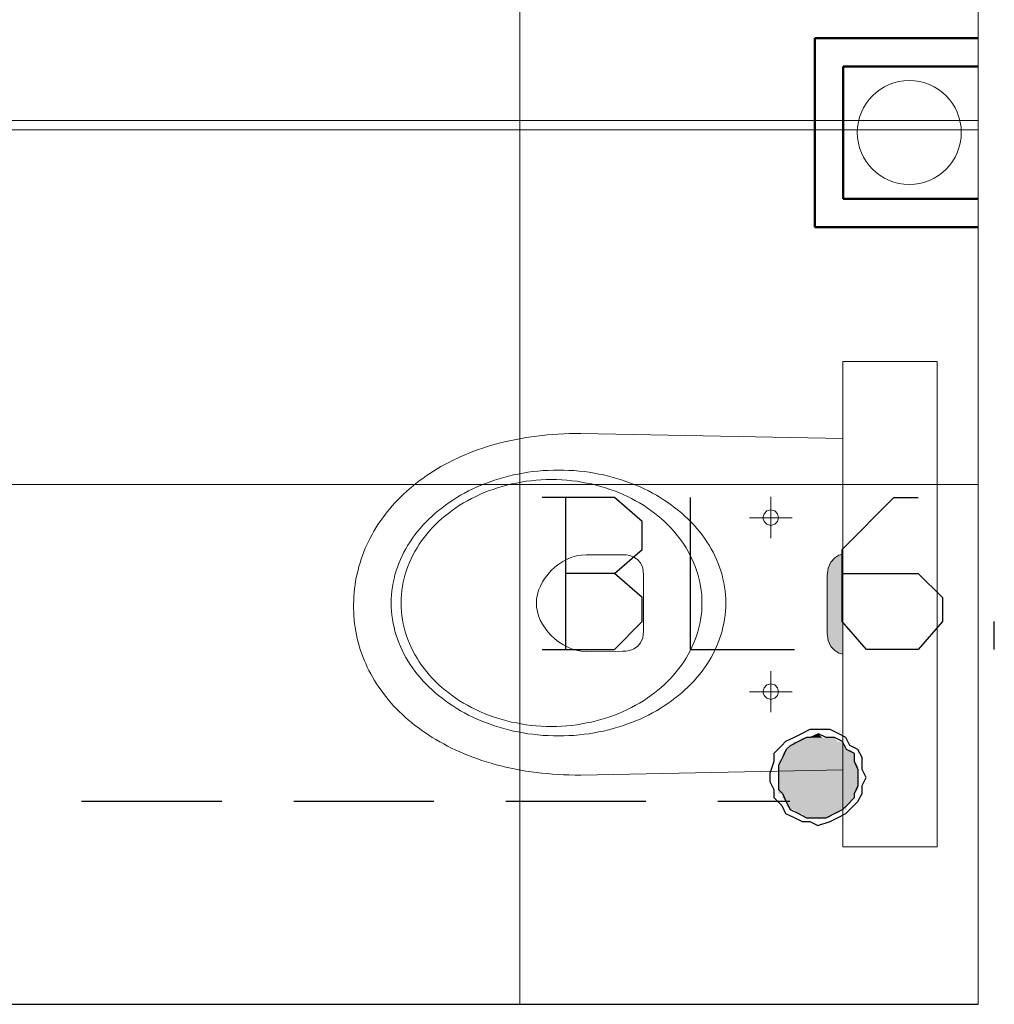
# Model space of a CAD drawing. Header units: millimetres. Extents: x 282377 to 1404227, y -783705 to 1038705.
# Tile 205 of 243: x 386853 to 386956, y 7429 to 7533. Entities that reach past the tile are written whole.
import ezdxf

# ---------------------------------------------------------------- set-up
doc = ezdxf.new("R2010")
doc.units = ezdxf.units.MM
doc.linetypes.add('ACAD_ISO08W100', pattern=[36, 24, -3, 6, -3])
doc.layers.add('!!ELEKTRYKA', color=7, linetype='Continuous')

msp = doc.modelspace()

# ---------------------------------------------------------------- hatches: boundary and pattern name
at = {"layer": '!!ELEKTRYKA', "lineweight": 18}
h = msp.add_hatch(color=252, dxfattribs=at)
h.dxf.hatch_style = 1
h.paths.add_polyline_path([(386938.73, 7468.39), (386938.84, 7467.62), (386939.12, 7466.99), (386939.52, 7466.54), (386939.95, 7466.25), (386940.37, 7466.15), (386940.37, 7476.74), (386939.95, 7476.64), (386939.52, 7476.35), (386939.12, 7475.89), (386938.84, 7475.27), (386938.73, 7474.5)])

# ---------------------------------------------------------------- linework, layer by layer
at = {"layer": '!!ELEKTRYKA', "color": 252, "lineweight": 15, "ltscale": 15}
for p, q in [((386906.2, 7615.12), (386906.2, 7429.12)), ((386954.7, 7484.12), (386579.7, 7484.12))]:
    msp.add_line(p, q, dxfattribs=at)
at = {"layer": '!!ELEKTRYKA', "color": 252, "lineweight": 20}
for p, q in [((386954.7, 7615.12), (386954.7, 7429.12)), ((386954.7, 7522.62), (386825.7, 7522.62)), ((386954.7, 7521.62), (386825.7, 7521.62))]:
    msp.add_line(p, q, dxfattribs=at)
at = {"layer": '!!ELEKTRYKA', "color": 252, "lineweight": 50}
for p, q in [((386954.7, 7531.35), (386937.41, 7531.35)), ((386937.41, 7531.35), (386937.41, 7511.35)), ((386954.7, 7528.35), (386940.41, 7528.35)), ((386940.41, 7528.35), (386940.41, 7514.35)), ((386954.7, 7514.35), (386940.41, 7514.35)), ((386954.7, 7511.35), (386937.41, 7511.35))]:
    msp.add_line(p, q, dxfattribs=at)
at = {"layer": '!!ELEKTRYKA', "color": 252, "lineweight": 18}
for p, q in [((386940.37, 7497.11), (386940.37, 7445.78)), ((386940.37, 7497.11), (386950.37, 7497.11)), ((386950.37, 7497.11), (386950.37, 7445.78)), ((386940.37, 7445.78), (386950.37, 7445.78))]:
    msp.add_line(p, q, dxfattribs=at)
at = {"layer": '!!ELEKTRYKA', "color": 252, "lineweight": 13}
for p, q in [((386906.36, 7488.99), (386905.83, 7488.89)), ((386906.9, 7489.09), (386906.36, 7488.99)), ((386907.45, 7489.17), (386906.9, 7489.09)), ((386908, 7489.24), (386907.45, 7489.17)), ((386908.56, 7489.31), (386908, 7489.24)), ((386909.13, 7489.37), (386908.56, 7489.31)), ((386909.7, 7489.41), (386909.13, 7489.37)), ((386910.28, 7489.45), (386909.7, 7489.41)), ((386910.87, 7489.48), (386910.28, 7489.45)), ((386911.46, 7489.5), (386910.87, 7489.48)), ((386912.06, 7489.51), (386911.46, 7489.5)), ((386912.66, 7489.51), (386912.06, 7489.51)), ((386940.37, 7488.97), (386912.66, 7489.51)), ((386902.29, 7487.96), (386901.82, 7487.8)), ((386902.78, 7488.12), (386902.29, 7487.96)), ((386903.27, 7488.27), (386902.78, 7488.12)), ((386903.77, 7488.41), (386903.27, 7488.27)), ((386904.27, 7488.54), (386903.77, 7488.41)), ((386904.78, 7488.67), (386904.27, 7488.54)), ((386905.3, 7488.78), (386904.78, 7488.67)), ((386905.83, 7488.89), (386905.3, 7488.78)), ((386899.54, 7486.87), (386899.11, 7486.66)), ((386899.98, 7487.07), (386899.54, 7486.87)), ((386900.43, 7487.26), (386899.98, 7487.07)), ((386900.88, 7487.45), (386900.43, 7487.26)), ((386901.35, 7487.63), (386900.88, 7487.45)), ((386901.82, 7487.8), (386901.35, 7487.63)), ((386897.86, 7486), (386897.46, 7485.76)), ((386898.27, 7486.22), (386897.86, 7486)), ((386898.69, 7486.44), (386898.27, 7486.22)), ((386899.11, 7486.66), (386898.69, 7486.44)), ((386896.31, 7485.02), (386895.94, 7484.76)), ((386896.69, 7485.27), (386896.31, 7485.02)), ((386897.07, 7485.52), (386896.69, 7485.27)), ((386897.46, 7485.76), (386897.07, 7485.52)), ((386904.03, 7484.72), (386904.52, 7484.87)), ((386904.52, 7484.87), (386905.02, 7485)), ((386905.02, 7485), (386905.53, 7485.12)), ((386905.53, 7485.12), (386906.04, 7485.22)), ((386906.04, 7485.22), (386906.55, 7485.32)), ((386906.55, 7485.32), (386907.07, 7485.4)), ((386907.07, 7485.4), (386907.6, 7485.47)), ((386907.6, 7485.47), (386908.13, 7485.53)), ((386908.13, 7485.53), (386908.67, 7485.58)), ((386908.67, 7485.58), (386909.21, 7485.61)), ((386909.21, 7485.61), (386909.76, 7485.63)), ((386909.76, 7485.63), (386910.31, 7485.64)), ((386910.31, 7485.64), (386910.31, 7485.64)), ((386910.31, 7485.64), (386910.86, 7485.63)), ((386910.86, 7485.63), (386911.4, 7485.61)), ((386911.4, 7485.61), (386911.94, 7485.58)), ((386911.94, 7485.58), (386912.48, 7485.53)), ((386912.48, 7485.53), (386913.01, 7485.47)), ((386913.01, 7485.47), (386913.54, 7485.4)), ((386913.54, 7485.4), (386914.06, 7485.32)), ((386914.06, 7485.32), (386914.57, 7485.22)), ((386914.57, 7485.22), (386915.08, 7485.12)), ((386915.08, 7485.12), (386915.59, 7485)), ((386915.59, 7485), (386916.09, 7484.87)), ((386916.09, 7484.87), (386916.58, 7484.72)), ((386894.89, 7483.95), (386894.55, 7483.66)), ((386895.23, 7484.22), (386894.89, 7483.95)), ((386895.58, 7484.49), (386895.23, 7484.22)), ((386895.94, 7484.76), (386895.58, 7484.49)), ((386901.24, 7483.64), (386901.69, 7483.85)), ((386901.69, 7483.85), (386902.14, 7484.05)), ((386902.14, 7484.05), (386902.6, 7484.23)), ((386902.6, 7484.23), (386903.07, 7484.41)), ((386903.07, 7484.41), (386903.55, 7484.57)), ((386903.38, 7483.6), (386903.86, 7483.76)), ((386903.55, 7484.57), (386904.03, 7484.72)), ((386903.86, 7483.76), (386904.35, 7483.91)), ((386904.35, 7483.91), (386904.84, 7484.04)), ((386904.84, 7484.04), (386905.35, 7484.17)), ((386905.35, 7484.17), (386905.85, 7484.27)), ((386905.85, 7484.27), (386906.37, 7484.37)), ((386906.37, 7484.37), (386906.89, 7484.45)), ((386906.89, 7484.45), (386907.41, 7484.51)), ((386907.41, 7484.51), (386907.94, 7484.57)), ((386907.94, 7484.57), (386908.48, 7484.6)), ((386908.48, 7484.6), (386909.02, 7484.63)), ((386909.02, 7484.63), (386909.57, 7484.63)), ((386909.57, 7484.63), (386909.57, 7484.64)), ((386909.57, 7484.63), (386910.11, 7484.63)), ((386910.11, 7484.63), (386910.65, 7484.6)), ((386910.65, 7484.6), (386911.19, 7484.57)), ((386911.19, 7484.57), (386911.72, 7484.51)), ((386911.72, 7484.51), (386912.25, 7484.45)), ((386912.25, 7484.45), (386912.77, 7484.37)), ((386912.77, 7484.37), (386913.28, 7484.27)), ((386913.28, 7484.27), (386913.79, 7484.17)), ((386913.79, 7484.17), (386914.29, 7484.04)), ((386914.29, 7484.04), (386914.79, 7483.91)), ((386914.79, 7483.91), (386915.27, 7483.76)), ((386915.27, 7483.76), (386915.75, 7483.6)), ((386916.58, 7484.72), (386917.06, 7484.57)), ((386917.06, 7484.57), (386917.54, 7484.41)), ((386917.54, 7484.41), (386918.01, 7484.23)), ((386918.01, 7484.23), (386918.47, 7484.05)), ((386918.47, 7484.05), (386918.93, 7483.85)), ((386918.93, 7483.85), (386919.37, 7483.64)), ((386893.6, 7482.78), (386893.3, 7482.48)), ((386893.91, 7483.08), (386893.6, 7482.78)), ((386894.23, 7483.37), (386893.91, 7483.08)), ((386894.55, 7483.66), (386894.23, 7483.37)), ((386899.14, 7482.47), (386899.54, 7482.72)), ((386899.54, 7482.72), (386899.95, 7482.97)), ((386899.95, 7482.97), (386900.37, 7483.2)), ((386900.37, 7483.2), (386900.8, 7483.43)), ((386900.8, 7483.43), (386901.24, 7483.64)), ((386901.11, 7482.63), (386901.55, 7482.85)), ((386901.55, 7482.85), (386901.99, 7483.05)), ((386901.99, 7483.05), (386902.45, 7483.25)), ((386902.45, 7483.25), (386902.91, 7483.43)), ((386902.91, 7483.43), (386903.38, 7483.6)), ((386915.75, 7483.6), (386916.22, 7483.43)), ((386916.22, 7483.43), (386916.69, 7483.25)), ((386916.69, 7483.25), (386917.14, 7483.05)), ((386917.14, 7483.05), (386917.59, 7482.85)), ((386917.59, 7482.85), (386918.03, 7482.63)), ((386919.37, 7483.64), (386919.81, 7483.43)), ((386919.81, 7483.43), (386920.24, 7483.2)), ((386920.24, 7483.2), (386920.66, 7482.97)), ((386920.66, 7482.97), (386921.07, 7482.72)), ((386921.07, 7482.72), (386921.48, 7482.47)), ((386932.75, 7478.42), (386932.75, 7482.79)), ((386892.72, 7481.85), (386892.45, 7481.53)), ((386893.01, 7482.17), (386892.72, 7481.85)), ((386893.3, 7482.48), (386893.01, 7482.17)), ((386897.62, 7481.37), (386897.99, 7481.65)), ((386897.99, 7481.65), (386898.36, 7481.93)), ((386898.36, 7481.93), (386898.74, 7482.21)), ((386898.74, 7482.21), (386899.14, 7482.47)), ((386899.07, 7481.37), (386899.45, 7481.65)), ((386899.45, 7481.65), (386899.85, 7481.91)), ((386899.85, 7481.91), (386900.26, 7482.16)), ((386900.26, 7482.16), (386900.68, 7482.4)), ((386900.68, 7482.4), (386901.11, 7482.63)), ((386918.03, 7482.63), (386918.46, 7482.4)), ((386918.46, 7482.4), (386918.87, 7482.16)), ((386918.87, 7482.16), (386919.28, 7481.91)), ((386919.28, 7481.91), (386919.68, 7481.65)), ((386919.68, 7481.65), (386920.07, 7481.37)), ((386921.48, 7482.47), (386921.87, 7482.21)), ((386921.87, 7482.21), (386922.25, 7481.93)), ((386922.25, 7481.93), (386922.62, 7481.65)), ((386922.62, 7481.65), (386922.99, 7481.37)), ((386891.93, 7480.88), (386891.68, 7480.55)), ((386892.18, 7481.21), (386891.93, 7480.88)), ((386892.45, 7481.53), (386892.18, 7481.21)), ((386896.6, 7480.45), (386896.93, 7480.76)), ((386896.93, 7480.76), (386897.27, 7481.07)), ((386897.27, 7481.07), (386897.62, 7481.37)), ((386897.97, 7480.5), (386898.32, 7480.8)), ((386898.32, 7480.8), (386898.69, 7481.09)), ((386898.69, 7481.09), (386899.07, 7481.37)), ((386920.07, 7481.37), (386920.45, 7481.09)), ((386920.45, 7481.09), (386920.81, 7480.8)), ((386920.81, 7480.8), (386921.17, 7480.5)), ((386922.99, 7481.37), (386923.34, 7481.07)), ((386923.34, 7481.07), (386923.68, 7480.76)), ((386923.68, 7480.76), (386924.01, 7480.45)), ((386930.5, 7480.6), (386935.01, 7480.6)), ((386932.05, 7481.02), (386931.93, 7480.6)), ((386931.93, 7480.6), (386932.05, 7480.19)), ((386932.34, 7481.31), (386932.05, 7481.02)), ((386932.75, 7481.42), (386932.34, 7481.31)), ((386933.17, 7481.31), (386932.75, 7481.42)), ((386933.46, 7481.02), (386933.17, 7481.31)), ((386933.57, 7480.6), (386933.46, 7481.02)), ((386933.46, 7480.19), (386933.57, 7480.6)), ((386891.21, 7479.87), (386890.99, 7479.52)), ((386891.44, 7480.21), (386891.21, 7479.87)), ((386891.68, 7480.55), (386891.44, 7480.21)), ((386895.68, 7479.47), (386895.97, 7479.8)), ((386895.97, 7479.8), (386896.28, 7480.13)), ((386896.28, 7480.13), (386896.6, 7480.45)), ((386896.98, 7479.55), (386897.29, 7479.87)), ((386897.29, 7479.87), (386897.62, 7480.19)), ((386897.62, 7480.19), (386897.97, 7480.5)), ((386921.17, 7480.5), (386921.51, 7480.19)), ((386921.51, 7480.19), (386921.84, 7479.87)), ((386921.84, 7479.87), (386922.16, 7479.55)), ((386924.01, 7480.45), (386924.33, 7480.13)), ((386924.33, 7480.13), (386924.64, 7479.8)), ((386924.64, 7479.8), (386924.94, 7479.47)), ((386932.05, 7480.19), (386932.34, 7479.9)), ((386932.34, 7479.9), (386932.75, 7479.79)), ((386932.75, 7479.79), (386933.17, 7479.9)), ((386933.17, 7479.9), (386933.46, 7480.19)), ((386890.58, 7478.81), (386890.39, 7478.45)), ((386890.78, 7479.17), (386890.58, 7478.81)), ((386890.99, 7479.52), (386890.78, 7479.17)), ((386894.86, 7478.43), (386895.12, 7478.78)), ((386895.12, 7478.78), (386895.39, 7479.13)), ((386895.39, 7479.13), (386895.68, 7479.47)), ((386895.83, 7478.16), (386896.1, 7478.52)), ((386896.1, 7478.52), (386896.38, 7478.87)), ((386896.38, 7478.87), (386896.67, 7479.21)), ((386896.67, 7479.21), (386896.98, 7479.55)), ((386922.16, 7479.55), (386922.47, 7479.21)), ((386922.47, 7479.21), (386922.76, 7478.87)), ((386922.76, 7478.87), (386923.04, 7478.52)), ((386923.04, 7478.52), (386923.31, 7478.16)), ((386924.94, 7479.47), (386925.22, 7479.13)), ((386925.22, 7479.13), (386925.49, 7478.78)), ((386925.49, 7478.78), (386925.75, 7478.43)), ((386890.04, 7477.73), (386889.87, 7477.36)), ((386890.21, 7478.09), (386890.04, 7477.73)), ((386890.39, 7478.45), (386890.21, 7478.09)), ((386894.16, 7477.32), (386894.38, 7477.7)), ((386894.38, 7477.7), (386894.61, 7478.06)), ((386894.61, 7478.06), (386894.86, 7478.43)), ((386895.34, 7477.42), (386895.58, 7477.79)), ((386895.58, 7477.79), (386895.83, 7478.16)), ((386923.31, 7478.16), (386923.56, 7477.79)), ((386923.56, 7477.79), (386923.8, 7477.42)), ((386925.75, 7478.43), (386926, 7478.06)), ((386926, 7478.06), (386926.23, 7477.7)), ((386926.23, 7477.7), (386926.45, 7477.32)), ((386889.58, 7476.6), (386889.44, 7476.22)), ((386889.72, 7476.98), (386889.58, 7476.6)), ((386889.87, 7477.36), (386889.72, 7476.98)), ((386893.58, 7476.17), (386893.76, 7476.56)), ((386893.76, 7476.56), (386893.95, 7476.94)), ((386893.95, 7476.94), (386894.16, 7477.32)), ((386894.71, 7476.26), (386894.91, 7476.65)), ((386894.91, 7476.65), (386895.12, 7477.04)), ((386895.12, 7477.04), (386895.34, 7477.42)), ((386911.71, 7476.42), (386912.21, 7476.56)), ((386912.21, 7476.56), (386912.73, 7476.65)), ((386912.73, 7476.65), (386913.26, 7476.68)), ((386913.26, 7476.68), (386917.1, 7476.68)), ((386917.1, 7476.68), (386917.45, 7476.67)), ((386917.45, 7476.67), (386917.85, 7476.59)), ((386917.85, 7476.59), (386918.27, 7476.44)), ((386918.27, 7476.44), (386918.66, 7476.19)), ((386923.8, 7477.42), (386924.02, 7477.04)), ((386924.02, 7477.04), (386924.23, 7476.65)), ((386924.23, 7476.65), (386924.42, 7476.26)), ((386926.45, 7477.32), (386926.66, 7476.94)), ((386926.66, 7476.94), (386926.85, 7476.56)), ((386926.85, 7476.56), (386927.03, 7476.17)), ((386939.52, 7476.35), (386939.95, 7476.64)), ((386939.95, 7476.64), (386940.37, 7476.74)), ((386889.2, 7475.45), (386889.1, 7475.06)), ((386889.32, 7475.84), (386889.2, 7475.45)), ((386889.44, 7476.22), (386889.32, 7475.84)), ((386893.27, 7475.37), (386893.42, 7475.77)), ((386893.42, 7475.77), (386893.58, 7476.17)), ((386894.22, 7475.04), (386894.37, 7475.45)), ((386894.37, 7475.45), (386894.53, 7475.86)), ((386894.53, 7475.86), (386894.71, 7476.26)), ((386909.92, 7475.37), (386910.33, 7475.69)), ((386910.33, 7475.69), (386910.77, 7475.98)), ((386910.77, 7475.98), (386911.23, 7476.22)), ((386911.23, 7476.22), (386911.71, 7476.42)), ((386918.66, 7476.19), (386918.99, 7475.81)), ((386918.99, 7475.81), (386919.21, 7475.28)), ((386924.42, 7476.26), (386924.6, 7475.86)), ((386924.6, 7475.86), (386924.77, 7475.45)), ((386924.77, 7475.45), (386924.91, 7475.04)), ((386927.03, 7476.17), (386927.19, 7475.77)), ((386927.19, 7475.77), (386927.34, 7475.37)), ((386938.84, 7475.27), (386939.12, 7475.89)), ((386939.12, 7475.89), (386939.52, 7476.35)), ((386889.01, 7474.67), (386888.92, 7474.28)), ((386889.1, 7475.06), (386889.01, 7474.67)), ((386892.91, 7474.14), (386893.01, 7474.56)), ((386893.01, 7474.56), (386893.13, 7474.97)), ((386893.13, 7474.97), (386893.27, 7475.37)), ((386893.98, 7474.2), (386894.09, 7474.62)), ((386894.09, 7474.62), (386894.22, 7475.04)), ((386908.88, 7474.23), (386909.2, 7474.64)), ((386909.2, 7474.64), (386909.54, 7475.02)), ((386909.54, 7475.02), (386909.92, 7475.37)), ((386919.21, 7475.28), (386919.3, 7474.57)), ((386919.3, 7474.57), (386919.3, 7474.57)), ((386919.3, 7474.57), (386919.3, 7471.34)), ((386924.91, 7475.04), (386925.04, 7474.62)), ((386925.04, 7474.62), (386925.16, 7474.2)), ((386927.34, 7475.37), (386927.48, 7474.97)), ((386927.48, 7474.97), (386927.6, 7474.56)), ((386927.6, 7474.56), (386927.7, 7474.14)), ((386938.73, 7474.5), (386938.84, 7475.27)), ((386938.73, 7474.5), (386938.73, 7468.39)), ((386888.79, 7473.48), (386888.73, 7473.07)), ((386888.85, 7473.88), (386888.79, 7473.48)), ((386888.92, 7474.28), (386888.85, 7473.88)), ((386892.74, 7473.3), (386892.82, 7473.72)), ((386892.82, 7473.72), (386892.91, 7474.14)), ((386893.73, 7472.91), (386893.8, 7473.34)), ((386893.8, 7473.34), (386893.88, 7473.77)), ((386893.88, 7473.77), (386893.98, 7474.2)), ((386908.2, 7472.93), (386908.39, 7473.37)), ((386908.39, 7473.37), (386908.61, 7473.81)), ((386908.61, 7473.81), (386908.88, 7474.23)), ((386925.16, 7474.2), (386925.26, 7473.77)), ((386925.26, 7473.77), (386925.34, 7473.34)), ((386925.34, 7473.34), (386925.4, 7472.91)), ((386927.7, 7474.14), (386927.79, 7473.72)), ((386927.79, 7473.72), (386927.87, 7473.3)), ((386888.69, 7472.67), (386888.66, 7472.26)), ((386888.73, 7473.07), (386888.69, 7472.67)), ((386892.62, 7472.01), (386892.64, 7472.44)), ((386892.64, 7472.44), (386892.69, 7472.87)), ((386892.69, 7472.87), (386892.74, 7473.3)), ((386893.66, 7472.02), (386893.69, 7472.47)), ((386893.69, 7472.47), (386893.73, 7472.91)), ((386907.98, 7472.02), (386908.07, 7472.47)), ((386908.07, 7472.47), (386908.2, 7472.93)), ((386925.4, 7472.91), (386925.45, 7472.47)), ((386925.45, 7472.47), (386925.47, 7472.02)), ((386927.87, 7473.3), (386927.92, 7472.87)), ((386927.92, 7472.87), (386927.97, 7472.44)), ((386927.97, 7472.44), (386927.99, 7472.01)), ((386888.64, 7471.85), (386888.63, 7471.44)), ((386888.63, 7471.44), (386888.63, 7471.03)), ((386888.66, 7472.26), (386888.64, 7471.85)), ((386892.61, 7471.57), (386892.62, 7472.01)), ((386892.61, 7471.57), (386892.61, 7471.58)), ((386892.62, 7471.14), (386892.61, 7471.57)), ((386893.65, 7471.57), (386893.66, 7472.02)), ((386893.65, 7471.57), (386893.65, 7471.58)), ((386893.66, 7471.13), (386893.65, 7471.57)), ((386907.96, 7471.57), (386907.98, 7472.02)), ((386907.98, 7471.12), (386907.96, 7471.57)), ((386919.3, 7471.34), (386919.3, 7468.59)), ((386925.47, 7472.02), (386925.48, 7471.57)), ((386925.48, 7471.57), (386925.47, 7471.13)), ((386925.48, 7471.57), (386925.48, 7471.58)), ((386927.99, 7472.01), (386928, 7471.57)), ((386928, 7471.57), (386927.99, 7471.14)), ((386888.63, 7471.03), (386888.64, 7470.62)), ((386888.64, 7470.62), (386888.66, 7470.21)), ((386888.66, 7470.21), (386888.69, 7469.81)), ((386892.64, 7470.7), (386892.62, 7471.14)), ((386892.69, 7470.27), (386892.64, 7470.7)), ((386892.74, 7469.85), (386892.69, 7470.27)), ((386893.69, 7470.68), (386893.66, 7471.13)), ((386893.73, 7470.24), (386893.69, 7470.68)), ((386893.8, 7469.81), (386893.73, 7470.24)), ((386908.07, 7470.67), (386907.98, 7471.12)), ((386908.2, 7470.22), (386908.07, 7470.67)), ((386908.38, 7469.77), (386908.2, 7470.22)), ((386925.4, 7470.24), (386925.34, 7469.81)), ((386925.45, 7470.68), (386925.4, 7470.24)), ((386925.47, 7471.13), (386925.45, 7470.68)), ((386927.92, 7470.27), (386927.87, 7469.85)), ((386927.97, 7470.7), (386927.92, 7470.27)), ((386927.99, 7471.14), (386927.97, 7470.7)), ((386888.69, 7469.81), (386888.74, 7469.4)), ((386888.74, 7469.4), (386888.79, 7469)), ((386892.82, 7469.42), (386892.74, 7469.85)), ((386892.91, 7469.01), (386892.82, 7469.42)), ((386893.88, 7469.37), (386893.8, 7469.81)), ((386893.98, 7468.95), (386893.88, 7469.37)), ((386908.61, 7469.33), (386908.38, 7469.77)), ((386908.88, 7468.91), (386908.61, 7469.33)), ((386925.26, 7469.37), (386925.16, 7468.95)), ((386925.34, 7469.81), (386925.26, 7469.37)), ((386927.79, 7469.42), (386927.7, 7469.01)), ((386927.87, 7469.85), (386927.79, 7469.42)), ((386888.79, 7469), (386888.86, 7468.6)), ((386888.86, 7468.6), (386888.93, 7468.21)), ((386888.93, 7468.21), (386889.02, 7467.82)), ((386893.01, 7468.59), (386892.91, 7469.01)), ((386893.13, 7468.18), (386893.01, 7468.59)), ((386893.27, 7467.78), (386893.13, 7468.18)), ((386894.09, 7468.53), (386893.98, 7468.95)), ((386894.22, 7468.11), (386894.09, 7468.53)), ((386894.37, 7467.7), (386894.22, 7468.11)), ((386909.19, 7468.51), (386908.88, 7468.91)), ((386909.53, 7468.13), (386909.19, 7468.51)), ((386909.91, 7467.78), (386909.53, 7468.13)), ((386919.3, 7468.59), (386919.21, 7467.88)), ((386924.91, 7468.11), (386924.77, 7467.7)), ((386925.04, 7468.53), (386924.91, 7468.11)), ((386925.16, 7468.95), (386925.04, 7468.53)), ((386927.48, 7468.18), (386927.34, 7467.78)), ((386927.6, 7468.59), (386927.48, 7468.18)), ((386927.7, 7469.01), (386927.6, 7468.59)), ((386938.73, 7468.39), (386938.84, 7467.62)), ((386889.02, 7467.82), (386889.11, 7467.43)), ((386889.11, 7467.43), (386889.22, 7467.04)), ((386893.42, 7467.38), (386893.27, 7467.78)), ((386893.58, 7466.98), (386893.42, 7467.38)), ((386894.53, 7467.29), (386894.37, 7467.7)), ((386894.71, 7466.89), (386894.53, 7467.29)), ((386910.32, 7467.46), (386909.91, 7467.78)), ((386910.76, 7467.17), (386910.32, 7467.46)), ((386911.21, 7466.93), (386910.76, 7467.17)), ((386918.99, 7467.35), (386918.66, 7466.96)), ((386919.21, 7467.88), (386918.99, 7467.35)), ((386924.6, 7467.29), (386924.42, 7466.89)), ((386924.77, 7467.7), (386924.6, 7467.29)), ((386927.19, 7467.38), (386927.03, 7466.98)), ((386927.34, 7467.78), (386927.19, 7467.38)), ((386938.84, 7467.62), (386939.12, 7466.99)), ((386889.22, 7467.04), (386889.34, 7466.66)), ((386889.34, 7466.66), (386889.47, 7466.28)), ((386889.47, 7466.28), (386889.61, 7465.9)), ((386893.76, 7466.59), (386893.58, 7466.98)), ((386893.95, 7466.2), (386893.76, 7466.59)), ((386894.16, 7465.82), (386893.95, 7466.2)), ((386894.91, 7466.5), (386894.71, 7466.89)), ((386895.12, 7466.11), (386894.91, 7466.5)), ((386895.34, 7465.73), (386895.12, 7466.11)), ((386911.69, 7466.73), (386911.21, 7466.93)), ((386912.19, 7466.59), (386911.69, 7466.73)), ((386912.7, 7466.49), (386912.19, 7466.59)), ((386913.23, 7466.46), (386912.7, 7466.49)), ((386917.08, 7466.47), (386913.23, 7466.46)), ((386917.44, 7466.49), (386917.08, 7466.47)), ((386917.84, 7466.56), (386917.44, 7466.49)), ((386918.27, 7466.71), (386917.84, 7466.56)), ((386918.66, 7466.96), (386918.27, 7466.71)), ((386924.02, 7466.11), (386923.8, 7465.73)), ((386924.23, 7466.5), (386924.02, 7466.11)), ((386924.42, 7466.89), (386924.23, 7466.5)), ((386926.66, 7466.2), (386926.45, 7465.82)), ((386926.85, 7466.59), (386926.66, 7466.2)), ((386927.03, 7466.98), (386926.85, 7466.59)), ((386939.12, 7466.99), (386939.52, 7466.54)), ((386939.52, 7466.54), (386939.95, 7466.25)), ((386939.95, 7466.25), (386940.37, 7466.15)), ((386889.61, 7465.9), (386889.76, 7465.53)), ((386889.76, 7465.53), (386889.91, 7465.16)), ((386889.91, 7465.16), (386890.08, 7464.79)), ((386894.38, 7465.45), (386894.16, 7465.82)), ((386894.61, 7465.08), (386894.38, 7465.45)), ((386894.86, 7464.72), (386894.61, 7465.08)), ((386895.58, 7465.36), (386895.34, 7465.73)), ((386895.83, 7464.99), (386895.58, 7465.36)), ((386896.1, 7464.63), (386895.83, 7464.99)), ((386923.31, 7464.99), (386923.04, 7464.63)), ((386923.56, 7465.36), (386923.31, 7464.99)), ((386923.8, 7465.73), (386923.56, 7465.36)), ((386926, 7465.08), (386925.75, 7464.72)), ((386926.23, 7465.45), (386926, 7465.08)), ((386926.45, 7465.82), (386926.23, 7465.45)), ((386890.08, 7464.79), (386890.26, 7464.43)), ((386890.26, 7464.43), (386890.45, 7464.07)), ((386890.45, 7464.07), (386890.65, 7463.71)), ((386895.12, 7464.37), (386894.86, 7464.72)), ((386895.39, 7464.02), (386895.12, 7464.37)), ((386895.68, 7463.68), (386895.39, 7464.02)), ((386896.38, 7464.28), (386896.1, 7464.63)), ((386896.67, 7463.94), (386896.38, 7464.28)), ((386896.98, 7463.6), (386896.67, 7463.94)), ((386922.47, 7463.94), (386922.16, 7463.6)), ((386922.76, 7464.28), (386922.47, 7463.94)), ((386923.04, 7464.63), (386922.76, 7464.28)), ((386925.22, 7464.02), (386924.94, 7463.68)), ((386925.49, 7464.37), (386925.22, 7464.02)), ((386925.75, 7464.72), (386925.49, 7464.37)), ((386932.75, 7460.01), (386932.75, 7464.37)), ((386890.65, 7463.71), (386890.86, 7463.36)), ((386890.86, 7463.36), (386891.07, 7463.02)), ((386891.07, 7463.02), (386891.3, 7462.67)), ((386895.97, 7463.34), (386895.68, 7463.68)), ((386896.28, 7463.02), (386895.97, 7463.34)), ((386896.6, 7462.7), (386896.28, 7463.02)), ((386897.29, 7463.28), (386896.98, 7463.6)), ((386897.62, 7462.96), (386897.29, 7463.28)), ((386897.97, 7462.65), (386897.62, 7462.96)), ((386921.51, 7462.96), (386921.17, 7462.65)), ((386921.84, 7463.28), (386921.51, 7462.96)), ((386922.16, 7463.6), (386921.84, 7463.28)), ((386924.33, 7463.02), (386924.01, 7462.7)), ((386924.64, 7463.34), (386924.33, 7463.02)), ((386924.94, 7463.68), (386924.64, 7463.34)), ((386932.34, 7462.9), (386932.05, 7462.61)), ((386932.75, 7463.01), (386932.34, 7462.9)), ((386933.17, 7462.9), (386932.75, 7463.01)), ((386933.46, 7462.61), (386933.17, 7462.9)), ((386891.3, 7462.67), (386891.54, 7462.34)), ((386891.54, 7462.34), (386891.78, 7462)), ((386891.78, 7462), (386892.04, 7461.67)), ((386896.93, 7462.38), (386896.6, 7462.7)), ((386897.27, 7462.08), (386896.93, 7462.38)), ((386897.62, 7461.78), (386897.27, 7462.08)), ((386898.32, 7462.35), (386897.97, 7462.65)), ((386898.69, 7462.06), (386898.32, 7462.35)), ((386899.07, 7461.78), (386898.69, 7462.06)), ((386920.45, 7462.06), (386920.07, 7461.78)), ((386920.81, 7462.35), (386920.45, 7462.06)), ((386921.17, 7462.65), (386920.81, 7462.35)), ((386923.34, 7462.08), (386922.99, 7461.78)), ((386923.68, 7462.38), (386923.34, 7462.08)), ((386924.01, 7462.7), (386923.68, 7462.38)), ((386930.5, 7462.19), (386935.01, 7462.19)), ((386932.05, 7462.61), (386931.93, 7462.19)), ((386931.93, 7462.19), (386932.05, 7461.78)), ((386933.57, 7462.19), (386933.46, 7462.61)), ((386933.46, 7461.78), (386933.57, 7462.19)), ((386892.04, 7461.67), (386892.3, 7461.35)), ((386892.3, 7461.35), (386892.58, 7461.03)), ((386892.58, 7461.03), (386892.86, 7460.71)), ((386897.99, 7461.49), (386897.62, 7461.78)), ((386898.36, 7461.21), (386897.99, 7461.49)), ((386898.74, 7460.94), (386898.36, 7461.21)), ((386899.14, 7460.68), (386898.74, 7460.94)), ((386899.45, 7461.5), (386899.07, 7461.78)), ((386899.85, 7461.24), (386899.45, 7461.5)), ((386900.26, 7460.99), (386899.85, 7461.24)), ((386900.68, 7460.75), (386900.26, 7460.99)), ((386918.87, 7460.99), (386918.46, 7460.75)), ((386919.28, 7461.24), (386918.87, 7460.99)), ((386919.68, 7461.5), (386919.28, 7461.24)), ((386920.07, 7461.78), (386919.68, 7461.5)), ((386921.87, 7460.94), (386921.48, 7460.68)), ((386922.25, 7461.21), (386921.87, 7460.94)), ((386922.62, 7461.49), (386922.25, 7461.21)), ((386922.99, 7461.78), (386922.62, 7461.49)), ((386932.05, 7461.78), (386932.34, 7461.49)), ((386932.34, 7461.49), (386932.75, 7461.37)), ((386932.75, 7461.37), (386933.17, 7461.49)), ((386933.17, 7461.49), (386933.46, 7461.78)), ((386892.86, 7460.71), (386893.15, 7460.41)), ((386893.15, 7460.41), (386893.46, 7460.1)), ((386893.46, 7460.1), (386893.77, 7459.8)), ((386893.77, 7459.8), (386894.08, 7459.51)), ((386899.54, 7460.43), (386899.14, 7460.68)), ((386899.95, 7460.18), (386899.54, 7460.43)), ((386900.37, 7459.95), (386899.95, 7460.18)), ((386900.8, 7459.72), (386900.37, 7459.95)), ((386901.11, 7460.52), (386900.68, 7460.75)), ((386901.55, 7460.3), (386901.11, 7460.52)), ((386901.99, 7460.1), (386901.55, 7460.3)), ((386902.45, 7459.9), (386901.99, 7460.1)), ((386902.91, 7459.72), (386902.45, 7459.9)), ((386916.69, 7459.9), (386916.22, 7459.72)), ((386917.14, 7460.1), (386916.69, 7459.9)), ((386917.59, 7460.3), (386917.14, 7460.1)), ((386918.03, 7460.52), (386917.59, 7460.3)), ((386918.46, 7460.75), (386918.03, 7460.52)), ((386920.24, 7459.95), (386919.81, 7459.72)), ((386920.66, 7460.18), (386920.24, 7459.95)), ((386921.07, 7460.43), (386920.66, 7460.18)), ((386921.48, 7460.68), (386921.07, 7460.43)), ((386894.08, 7459.51), (386894.41, 7459.22)), ((386894.41, 7459.22), (386894.75, 7458.94)), ((386894.75, 7458.94), (386895.09, 7458.66)), ((386901.24, 7459.51), (386900.8, 7459.72)), ((386901.69, 7459.3), (386901.24, 7459.51)), ((386902.14, 7459.1), (386901.69, 7459.3)), ((386902.6, 7458.92), (386902.14, 7459.1)), ((386903.07, 7458.74), (386902.6, 7458.92)), ((386903.38, 7459.54), (386902.91, 7459.72)), ((386903.55, 7458.58), (386903.07, 7458.74)), ((386903.86, 7459.38), (386903.38, 7459.54)), ((386904.35, 7459.24), (386903.86, 7459.38)), ((386904.84, 7459.1), (386904.35, 7459.24)), ((386905.35, 7458.98), (386904.84, 7459.1)), ((386905.85, 7458.88), (386905.35, 7458.98)), ((386906.37, 7458.78), (386905.85, 7458.88)), ((386906.89, 7458.7), (386906.37, 7458.78)), ((386912.77, 7458.78), (386912.25, 7458.7)), ((386913.28, 7458.88), (386912.77, 7458.78)), ((386913.79, 7458.98), (386913.28, 7458.88)), ((386914.29, 7459.1), (386913.79, 7458.98)), ((386914.79, 7459.24), (386914.29, 7459.1)), ((386915.27, 7459.38), (386914.79, 7459.24)), ((386915.75, 7459.54), (386915.27, 7459.38)), ((386916.22, 7459.72), (386915.75, 7459.54)), ((386917.54, 7458.74), (386917.06, 7458.58)), ((386918.01, 7458.92), (386917.54, 7458.74)), ((386918.47, 7459.1), (386918.01, 7458.92)), ((386918.93, 7459.3), (386918.47, 7459.1)), ((386919.37, 7459.51), (386918.93, 7459.3)), ((386919.81, 7459.72), (386919.37, 7459.51)), ((386895.09, 7458.66), (386895.45, 7458.39)), ((386895.45, 7458.39), (386895.81, 7458.12)), ((386895.81, 7458.12), (386896.18, 7457.86)), ((386896.18, 7457.86), (386896.56, 7457.61)), ((386904.03, 7458.43), (386903.55, 7458.58)), ((386904.52, 7458.28), (386904.03, 7458.43)), ((386905.02, 7458.15), (386904.52, 7458.28)), ((386905.53, 7458.03), (386905.02, 7458.15)), ((386906.04, 7457.93), (386905.53, 7458.03)), ((386906.55, 7457.83), (386906.04, 7457.93)), ((386907.07, 7457.75), (386906.55, 7457.83)), ((386907.41, 7458.63), (386906.89, 7458.7)), ((386907.6, 7457.68), (386907.07, 7457.75)), ((386907.94, 7458.58), (386907.41, 7458.63)), ((386908.48, 7458.55), (386907.94, 7458.58)), ((386909.02, 7458.52), (386908.48, 7458.55)), ((386909.57, 7458.52), (386909.02, 7458.52)), ((386910.11, 7458.52), (386909.57, 7458.52)), ((386909.57, 7458.52), (386909.57, 7458.52)), ((386910.65, 7458.55), (386910.11, 7458.52)), ((386911.19, 7458.58), (386910.65, 7458.55)), ((386911.72, 7458.63), (386911.19, 7458.58)), ((386912.25, 7458.7), (386911.72, 7458.63)), ((386913.54, 7457.75), (386913.01, 7457.68)), ((386914.06, 7457.83), (386913.54, 7457.75)), ((386914.57, 7457.93), (386914.06, 7457.83)), ((386915.08, 7458.03), (386914.57, 7457.93)), ((386915.59, 7458.15), (386915.08, 7458.03)), ((386916.09, 7458.28), (386915.59, 7458.15)), ((386916.58, 7458.43), (386916.09, 7458.28)), ((386917.06, 7458.58), (386916.58, 7458.43)), ((386896.56, 7457.61), (386896.95, 7457.36)), ((386896.95, 7457.36), (386897.34, 7457.12)), ((386897.34, 7457.12), (386897.75, 7456.89)), ((386897.75, 7456.89), (386898.16, 7456.66)), ((386898.16, 7456.66), (386898.58, 7456.44)), ((386908.13, 7457.62), (386907.6, 7457.68)), ((386908.67, 7457.57), (386908.13, 7457.62)), ((386909.21, 7457.54), (386908.67, 7457.57)), ((386909.76, 7457.52), (386909.21, 7457.54)), ((386910.31, 7457.51), (386909.76, 7457.52)), ((386910.86, 7457.52), (386910.31, 7457.51)), ((386911.4, 7457.54), (386910.86, 7457.52)), ((386911.94, 7457.57), (386911.4, 7457.54)), ((386912.48, 7457.62), (386911.94, 7457.57)), ((386913.01, 7457.68), (386912.48, 7457.62)), ((386898.58, 7456.44), (386899, 7456.22)), ((386899, 7456.22), (386899.44, 7456.02)), ((386899.44, 7456.02), (386899.88, 7455.82)), ((386899.88, 7455.82), (386900.33, 7455.62)), ((386900.33, 7455.62), (386900.79, 7455.44)), ((386900.79, 7455.44), (386901.26, 7455.26)), ((386901.26, 7455.26), (386901.73, 7455.09)), ((386901.73, 7455.09), (386902.21, 7454.92)), ((386902.21, 7454.92), (386902.7, 7454.76)), ((386902.7, 7454.76), (386903.2, 7454.62)), ((386903.2, 7454.62), (386903.7, 7454.47)), ((386903.7, 7454.47), (386904.21, 7454.34)), ((386904.21, 7454.34), (386904.73, 7454.22)), ((386904.73, 7454.22), (386905.25, 7454.1)), ((386905.25, 7454.1), (386905.78, 7453.99)), ((386905.78, 7453.99), (386906.32, 7453.89)), ((386906.32, 7453.89), (386906.86, 7453.8)), ((386906.86, 7453.8), (386907.41, 7453.71)), ((386907.41, 7453.71), (386907.97, 7453.64)), ((386907.97, 7453.64), (386908.53, 7453.57)), ((386908.53, 7453.57), (386909.1, 7453.52)), ((386909.1, 7453.52), (386909.68, 7453.47)), ((386912.66, 7453.37), (386940.37, 7453.91)), ((386909.68, 7453.47), (386910.27, 7453.43)), ((386910.27, 7453.43), (386910.85, 7453.4)), ((386910.85, 7453.4), (386911.45, 7453.38)), ((386911.45, 7453.38), (386912.05, 7453.37)), ((386912.05, 7453.37), (386912.66, 7453.37))]:
    msp.add_line(p, q, dxfattribs=at)
at = {"layer": '!!ELEKTRYKA', "color": 252}
msp.add_line((386579.7, 7429.12), (386954.7, 7429.12), dxfattribs=at)
at = {"layer": '!!ELEKTRYKA', "color": 5, "linetype": 'ACAD_ISO08W100', "lineweight": -3}
for points in [[(386916.22, 7474.69), (386919.14, 7477.23), (386919.14, 7480.19), (386916.22, 7482.73), (386908.58, 7482.73)], [(386911.06, 7482.74), (386911.06, 7466.65)], [(386924.24, 7482.73), (386924.24, 7466.64), (386935.27, 7466.64)], [(386940.32, 7474.69), (386948.35, 7474.69), (386950.91, 7472.15), (386950.91, 7469.61), (386948.35, 7466.64), (386942.88, 7466.64), (386940.32, 7469.61), (386940.32, 7477.23), (386945.79, 7482.73), (386948.35, 7482.73)], [(386908.58, 7466.64), (386916.22, 7466.64), (386919.14, 7469.61), (386919.14, 7472.15), (386916.22, 7474.69), (386911.15, 7474.69)], [(386956.4, 7466.64), (386956.4, 7469.61)], [(386874.68, 7450.56), (386859.86, 7450.56)], [(386897.12, 7450.56), (386882.3, 7450.56)], [(386919.55, 7450.56), (386904.74, 7450.56)], [(386934.79, 7450.56), (386927.17, 7450.56)]]:
    msp.add_lwpolyline(points, dxfattribs=at)
for points in [[(386942.84, 7453.1), (386942.43, 7453.95), (386942.43, 7455.22), (386941.95, 7456.06), (386941.12, 7456.49), (386940.7, 7457.34), (386939.87, 7457.76), (386939.03, 7458.18), (386937.72, 7458.18), (386936.89, 7458.18), (386936.06, 7457.76), (386935.22, 7457.34), (386934.33, 7456.92), (386933.91, 7456.49), (386933.08, 7455.64), (386933.08, 7454.8), (386932.66, 7453.53), (386932.66, 7452.68), (386933.08, 7451.83), (386933.08, 7450.98), (386933.91, 7450.14), (386934.33, 7449.29), (386935.22, 7448.87), (386936.06, 7448.45), (386936.89, 7448.45), (386937.72, 7448.03), (386939.03, 7448.45), (386939.87, 7448.87), (386940.7, 7449.29), (386941.12, 7449.72), (386941.95, 7450.56), (386942.43, 7451.41), (386942.43, 7452.26)], [(386942.01, 7453.1), (386942.01, 7453.94), (386941.6, 7454.79), (386941.6, 7455.64), (386940.76, 7456.06), (386940.35, 7456.91), (386939.51, 7457.33), (386938.62, 7457.33), (386937.79, 7457.75), (386936.95, 7457.33), (386936.54, 7457.33), (386935.7, 7456.91), (386934.81, 7456.48), (386934.39, 7456.06), (386933.98, 7455.22), (386933.56, 7454.37), (386933.56, 7453.52), (386933.56, 7452.67), (386933.56, 7451.83), (386933.98, 7451.41), (386934.39, 7450.55), (386934.81, 7449.71), (386935.7, 7449.29), (386936.54, 7448.86), (386936.95, 7448.86), (386937.79, 7448.86), (386938.62, 7448.86), (386939.51, 7449.29), (386940.35, 7449.71), (386940.76, 7450.13), (386941.6, 7450.98), (386941.6, 7451.41), (386942.01, 7452.25)]]:
    msp.add_lwpolyline(points, close=True, dxfattribs=at)
at = {"layer": '!!ELEKTRYKA', "color": 252, "linetype": 'Continuous', "lineweight": 20, "ltscale": 25}
msp.add_circle((386947.41, 7521.35), 5.5, dxfattribs=at)
at = {"layer": '!!ELEKTRYKA', "color": 5, "linetype": 'ACAD_ISO08W100', "lineweight": -3}
for points in [[(386937.77, 7457.76), (386938.19, 7457.33), (386936.94, 7457.33)], [(386935.22, 7456.91), (386940.75, 7456.49), (386934.8, 7456.49)], [(386935.21, 7456.91), (386940.27, 7456.91), (386940.69, 7456.49)], [(386936.05, 7457.34), (386939.86, 7456.91), (386935.63, 7456.91)], [(386936.04, 7457.34), (386939.44, 7457.34), (386939.85, 7456.91)], [(386934.39, 7456.06), (386941.59, 7455.64), (386933.97, 7455.64)], [(386933.97, 7455.64), (386941.59, 7455.22), (386933.97, 7455.22)], [(386933.97, 7455.64), (386941.59, 7455.64), (386941.59, 7455.22)], [(386934.8, 7456.49), (386940.76, 7456.06), (386934.39, 7456.06)], [(386934.39, 7456.06), (386941.17, 7456.06), (386941.59, 7455.64)], [(386934.8, 7456.49), (386940.75, 7456.49), (386940.75, 7456.06)], [(386933.98, 7455.22), (386941.6, 7454.79), (386933.56, 7454.79)], [(386933.56, 7454.79), (386942.01, 7454.37), (386933.56, 7454.37)], [(386933.56, 7454.79), (386941.6, 7454.79), (386942.01, 7454.37)], [(386933.97, 7455.22), (386941.59, 7455.22), (386941.59, 7454.79)], [(386933.56, 7454.37), (386942.01, 7453.94), (386933.56, 7453.94)], [(386933.56, 7454.37), (386942.01, 7454.37), (386942.01, 7453.94)], [(386933.56, 7453.94), (386942.01, 7453.52), (386933.56, 7453.52)], [(386933.56, 7453.94), (386942.01, 7453.94), (386942.01, 7453.52)], [(386933.56, 7453.52), (386942.01, 7453.1), (386933.56, 7453.1)], [(386933.56, 7453.52), (386942.01, 7453.52), (386942.01, 7453.1)], [(386933.56, 7453.1), (386942.01, 7452.67), (386933.56, 7452.67)], [(386933.56, 7453.1), (386942.01, 7453.1), (386942.01, 7452.67)], [(386933.56, 7452.67), (386942.01, 7452.25), (386933.56, 7452.25)], [(386933.56, 7452.67), (386942.01, 7452.67), (386942.01, 7452.25)], [(386933.56, 7452.25), (386942.01, 7451.83), (386933.56, 7451.83)], [(386933.56, 7452.25), (386942.01, 7452.25), (386942.01, 7451.83)], [(386933.56, 7451.83), (386941.6, 7451.41), (386933.56, 7451.41)], [(386933.56, 7451.83), (386942.01, 7451.83), (386941.6, 7451.41)], [(386933.97, 7451.41), (386941.59, 7450.98), (386933.97, 7450.98)], [(386933.97, 7451.41), (386941.59, 7451.41), (386941.59, 7450.98)], [(386933.97, 7450.98), (386941.18, 7450.56), (386934.39, 7450.56)], [(386933.97, 7450.98), (386941.59, 7450.98), (386941.18, 7450.56)], [(386934.39, 7450.56), (386940.76, 7450.14), (386934.39, 7450.14)], [(386934.39, 7450.56), (386941.17, 7450.56), (386940.76, 7450.14)], [(386934.39, 7450.14), (386940.76, 7449.71), (386934.8, 7449.71)], [(386934.39, 7450.14), (386940.76, 7450.14), (386940.76, 7449.71)], [(386935.21, 7449.72), (386939.86, 7449.29), (386935.63, 7449.29)], [(386935.21, 7449.72), (386940.27, 7449.72), (386939.86, 7449.29)], [(386936.04, 7449.29), (386939.02, 7448.87), (386936.46, 7448.87)], [(386936.04, 7449.29), (386939.44, 7449.29), (386939.02, 7448.87)]]:
    msp.add_solid(points, dxfattribs=at)

doc.saveas('drawing.dxf')
